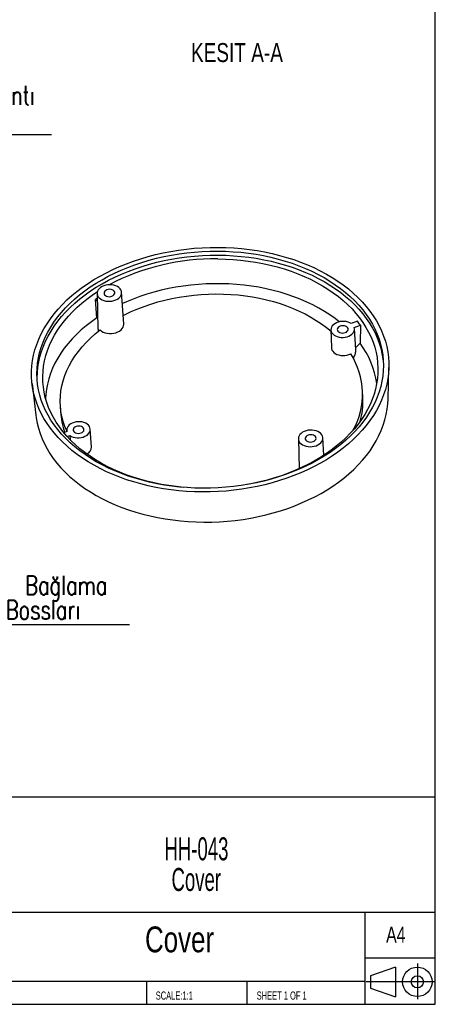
# Model space of a CAD drawing. Header units: millimetres. Extents: x 13 to 205, y 5 to 297.
# Tile 2 of 3: x 128 to 205, y 5 to 187. Entities that reach past the tile are written whole.
import ezdxf

# ---------------------------------------------------------------- set-up
doc = ezdxf.new("R2010")
doc.units = ezdxf.units.MM
doc.layers.add('LAYER_1', color=179, linetype='Continuous', lineweight=25)
doc.styles.add('SLDTEXTSTYLE1', font='TXT', dxfattribs={"width": 0.605})
doc.styles.add('SLDTEXTSTYLE2', font='TXT', dxfattribs={"width": 0.75})
doc.styles.add('SLDTEXTSTYLE4', font='TXT', dxfattribs={"width": 0.75, "bigfont": 'bigfont'})

# ---------------------------------------------------------------- blocks, each defined once
blk = doc.blocks.new('Block5')
at = {"layer": 'LAYER_1'}
for p, q in [((6.79, 7.34), (1.01, 5.34)), ((6.79, 7.34), (6.79, 0.54)), ((11.82, 8.19), (11.82, 0)), ((1.01, 5.34), (1.01, 2.54)), ((0, 4.03), (15.88, 4.03)), ((1.01, 2.54), (6.79, 0.54))]:
    blk.add_line(p, q, dxfattribs=at)
for radius in [3.4, 1.4]:
    blk.add_circle((11.82, 3.99), radius, dxfattribs=at)
blk = doc.blocks.new('SW_NOTE_0')
at = {"layer": 'LAYER_1', "color": 0, "char_height": 4.233, "attachment_point": 2, "style": 'SLDTEXTSTYLE1'}
for s, insert in [('HH-043', (9.79, 5.46)), ('Cover', (9.76, -0.19))]:
    blk.add_mtext(s, dxfattribs=dict(at, insert=insert))
blk = doc.blocks.new('SW_NOTE_4')
at = {"layer": 'LAYER_1', "color": 0}
blk.add_line((30.81, 0), (0, 0), dxfattribs=at)
blk.add_line((30.81, 0), (0, 0), dxfattribs=at)
at = {"layer": 'LAYER_1', "color": 0, "char_height": 3.5, "attachment_point": 2, "style": 'SLDTEXTSTYLE4'}
for s, insert in [('Ürün Bağlantı', (15.37, 9.04)), ('Bossları', (15.36, 4.52))]:
    blk.add_mtext(s, dxfattribs=dict(at, insert=insert))
blk = doc.blocks.new('SW_NOTE_5')
at = {"layer": 'LAYER_1', "color": 0}
blk.add_line((31.84, 0), (0, 0), dxfattribs=at)
blk.add_line((31.84, 0), (0, 0), dxfattribs=at)
at = {"layer": 'LAYER_1', "color": 0, "char_height": 3.5, "attachment_point": 2, "style": 'SLDTEXTSTYLE4'}
for s, insert in [('Pcb Bağlama', (15.75, 9.03)), ('Bossları', (15.88, 4.5))]:
    blk.add_mtext(s, dxfattribs=dict(at, insert=insert))

msp = doc.modelspace()

# ---------------------------------------------------------------- linework, layer by layer
at = {"color": 7, "linetype": 'Continuous', "lineweight": 25}
for p, q in [((147.49867, 130.41466), (147.0972, 136.24957)), ((142.55753, 131.56003), (142.25484, 134.91771)), ((142.25484, 134.91771), (142.6317, 134.6457)), ((142.60232, 136.04796), (142.74028, 129.46303)), ((142.55753, 131.56003), (142.70069, 131.35236)), ((190.61496, 130.90378), (189.48583, 130.47549)), ((185.7422, 129.34372), (185.81112, 126.05455)), ((190.03939, 129.76202), (191.16852, 130.19032)), ((190.34182, 125.7356), (190.08017, 129.53829)), ((191.16852, 130.19032), (191.10758, 126.86778)), ((190.3182, 126.07884), (191.10758, 126.86778)), ((196.26753, 116.52024), (196.42452, 122.37074)), ((130.56972, 119.41699), (131.24984, 113.60403)), ((191.63462, 116.7488), (191.57255, 118.13285)), ((135.78161, 115.63048), (135.84369, 114.24643)), ((136.977, 110.84632), (136.98299, 110.56034)), ((141.5408, 107.75875), (141.31497, 111.04089)), ((137.01995, 110.57436), (136.44499, 110.35627)), ((137.04839, 109.66171), (137.57351, 109.86089)), ((137.57351, 109.86089), (137.59067, 109.10311)), ((179.73059, 109.24915), (179.84621, 103.73053)), ((184.44669, 106.23567), (184.22547, 109.45076))]:
    msp.add_line(p, q, dxfattribs=at)
at = {"color": 7, "linetype": 'Continuous', "lineweight": 25, "flags": 128}
for points in [[(164.89396, 144.53495), (166.35006, 144.50411), (167.80047, 144.42919), (169.24237, 144.31036), (170.67292, 144.14785), (172.08933, 143.94196), (173.48883, 143.69312), (174.86866, 143.40179), (176.22614, 143.06856), (177.55861, 142.69408), (178.86345, 142.27907), (180.13812, 141.82435), (181.38012, 141.33082), (182.58701, 140.79943), (183.75643, 140.23123), (184.8861, 139.62733), (185.97381, 138.98892), (187.01741, 138.31723), (188.01488, 137.61359), (188.96426, 136.87938), (189.86369, 136.11602), (190.71141, 135.32502), (191.50576, 134.50793), (192.24518, 133.66634), (192.92823, 132.8019), (193.55357, 131.9163), (194.11998, 131.01128), (194.62635, 130.08861), (195.07168, 129.15009), (195.45511, 128.19757), (195.77588, 127.2329), (196.03336, 126.25797), (196.22706, 125.2747), (196.3566, 124.28501), (196.42171, 123.29083), (196.42227, 122.29411), (196.35829, 121.29681), (196.22988, 120.30087), (196.0373, 119.30824), (195.78092, 118.32088), (195.46125, 117.3407), (195.07891, 116.36963), (194.63465, 115.40957), (194.12934, 114.46241), (193.56398, 113.52998), (192.93965, 112.61413), (192.2576, 111.71663), (191.51915, 110.83926), (190.72575, 109.98372), (189.87895, 109.15169), (188.98041, 108.3448), (188.03189, 107.56463), (187.03524, 106.8127), (185.99242, 106.0905), (184.90547, 105.39942), (183.77651, 104.74083), (182.60776, 104.11602), (181.40151, 103.5262), (180.1601, 102.97253), (178.88599, 102.4561), (177.58165, 101.97791), (176.24964, 101.53891), (174.89258, 101.13995), (173.5131, 100.78181), (172.11393, 100.4652), (170.69779, 100.19073), (169.26746, 99.95894), (167.82574, 99.77029), (166.37545, 99.62514), (164.91942, 99.52378), (163.46052, 99.4664), (162.00159, 99.45312), (160.54549, 99.48397), (159.09508, 99.55888), (157.65318, 99.67772), (156.22263, 99.84023), (154.80622, 100.04611), (153.40672, 100.29496), (152.02688, 100.58629), (150.6694, 100.91952), (149.33694, 101.294), (148.03209, 101.70901), (146.75743, 102.16372), (145.51543, 102.65726), (144.30854, 103.18865), (143.13911, 103.75684), (142.00944, 104.36074), (140.92174, 104.99916), (139.87813, 105.67085), (138.88066, 106.37449), (137.93129, 107.1087), (137.03186, 107.87206), (136.18414, 108.66305), (135.38979, 109.48015), (134.65037, 110.32174), (133.96732, 111.18618), (133.34198, 112.07178), (132.77557, 112.9768), (132.2692, 113.89947), (131.82387, 114.83799), (131.44044, 115.79051), (131.11967, 116.75518), (130.86218, 117.7301), (130.66848, 118.71338), (130.53895, 119.70307), (130.47384, 120.69725), (130.47328, 121.69397), (130.53726, 122.69127), (130.66567, 123.68721), (130.85825, 124.67983), (131.11463, 125.6672), (131.4343, 126.64738), (131.81664, 127.61845), (132.2609, 128.5785), (132.7662, 129.52567), (133.33157, 130.4581), (133.95589, 131.37395), (134.63795, 132.27145), (135.3764, 133.14882), (136.1698, 134.00436), (137.0166, 134.83639), (137.91514, 135.64328), (138.86366, 136.42345), (139.86031, 137.17538), (140.90313, 137.89758), (141.99008, 138.58866), (143.11903, 139.24725), (144.28778, 139.87206), (145.49404, 140.46188), (146.73544, 141.01555), (148.00956, 141.53198), (149.3139, 142.01016), (150.64591, 142.44917), (152.00297, 142.84813), (153.38244, 143.20626), (154.78162, 143.52288), (156.19775, 143.79735), (157.62808, 144.02914), (159.06981, 144.21779), (160.5201, 144.36294), (161.97612, 144.4643), (163.43503, 144.52168), (164.89396, 144.53495)], [(164.85001, 143.85002), (166.282, 143.81937), (167.70828, 143.74477), (169.12598, 143.62637), (170.53225, 143.4644), (171.92425, 143.25919), (173.29918, 143.01116), (174.65427, 142.7208), (175.98679, 142.3887), (177.29406, 142.01553), (178.57344, 141.60204), (179.82236, 141.14906), (181.03831, 140.6575), (182.21883, 140.12836), (183.36155, 139.5627), (184.46417, 138.96166), (185.52446, 138.32644), (186.54029, 137.65834), (187.50962, 136.95869), (188.43049, 136.2289), (189.30104, 135.47045), (190.11954, 134.68485), (190.88432, 133.8737), (191.59384, 133.03863), (192.24668, 132.18131), (192.84153, 131.30348), (193.37718, 130.40689), (193.85256, 129.49337), (194.2667, 128.56474), (194.61879, 127.62288), (194.90809, 126.66969), (195.13404, 125.70708), (195.29618, 124.73699), (195.39418, 123.76138), (195.42784, 122.78221), (195.3971, 121.80145), (195.30202, 120.82108), (195.14279, 119.84307), (194.91972, 118.86939), (194.63328, 117.90201), (194.28404, 116.94286), (193.87269, 115.99389), (193.40007, 115.057), (192.86714, 114.13409), (192.27495, 113.227), (191.62471, 112.33756), (190.91773, 111.46758), (190.15543, 110.61879), (189.33934, 109.79291), (188.47111, 108.99161), (187.55248, 108.21648), (186.58531, 107.46911), (185.57155, 106.75098), (184.51323, 106.06355), (183.41249, 105.40821), (182.27154, 104.78626), (181.09268, 104.19898), (179.87829, 103.64752), (178.63081, 103.13302), (177.35275, 102.6565), (176.04669, 102.21892), (174.71526, 101.82116), (173.36114, 101.46403), (171.98705, 101.14825), (170.59577, 100.87445), (169.19009, 100.64318), (167.77284, 100.4549), (166.34689, 100.31001), (164.9151, 100.20878), (163.48035, 100.15142), (162.04553, 100.13806), (160.61355, 100.1687), (159.18726, 100.24331), (157.76956, 100.36171), (156.3633, 100.52368), (154.9713, 100.72889), (153.59637, 100.97692), (152.24128, 101.26728), (150.90876, 101.59938), (149.60149, 101.97255), (148.32211, 102.38604), (147.07318, 102.83902), (145.85724, 103.33058), (144.67672, 103.85972), (143.534, 104.42538), (142.43138, 105.02642), (141.37109, 105.66164), (140.35526, 106.32974), (139.38593, 107.02939), (138.46506, 107.75918), (137.5945, 108.51763), (136.77601, 109.30322), (136.01123, 110.11438), (135.30171, 110.94945), (134.64886, 111.80677), (134.05402, 112.6846), (133.51837, 113.58118), (133.04299, 114.49471), (132.62884, 115.42333), (132.27676, 116.36519), (131.98746, 117.31839), (131.76151, 118.281), (131.59937, 119.25109), (131.50137, 120.2267), (131.46771, 121.20587), (131.49845, 122.18663), (131.59353, 123.167), (131.75276, 124.14501), (131.97582, 125.11869), (132.26227, 126.08607), (132.61151, 127.04522), (133.02286, 127.99419), (133.49547, 128.93107), (134.02841, 129.85399), (134.6206, 130.76108), (135.27083, 131.65051), (135.97782, 132.5205), (136.74012, 133.36929), (137.55621, 134.19517), (138.42444, 134.99647), (139.34307, 135.7716), (140.31024, 136.51897), (141.324, 137.2371), (142.38232, 137.92452), (143.48306, 138.57987), (144.62401, 139.20181), (145.80287, 139.7891), (147.01726, 140.34056), (148.26474, 140.85506), (149.54279, 141.33158), (150.84885, 141.76916), (152.18029, 142.16692), (153.53441, 142.52404), (154.9085, 142.83983), (156.29978, 143.11363), (157.70546, 143.3449), (159.12271, 143.53318), (160.54866, 143.67807), (161.98045, 143.7793), (163.4152, 143.83665), (164.85001, 143.85002)], [(131.53241, 119.84074), (131.51791, 120.47596), (131.54863, 121.45619), (131.64366, 122.43602), (131.80281, 123.4135), (132.02575, 124.38664), (132.31204, 125.3535), (132.66109, 126.31212), (133.07221, 127.26057), (133.54457, 128.19695), (134.07722, 129.11936), (134.66908, 130.02596), (135.31896, 130.91491), (136.02556, 131.78442), (136.78745, 132.63274), (137.60309, 133.45817), (138.47085, 134.25904), (139.38897, 135.03374), (140.35561, 135.78071), (141.36883, 136.49844), (142.42657, 137.18549), (143.52671, 137.84048), (144.66704, 138.46209), (145.84525, 139.04906), (147.05898, 139.60021), (148.30578, 140.11443), (149.58314, 140.59069), (150.88849, 141.02803), (152.21919, 141.42557), (153.57258, 141.7825), (154.94591, 142.09812), (156.33644, 142.37177), (157.74135, 142.60292), (159.15782, 142.79109), (160.583, 142.9359), (162.01401, 143.03708), (163.44798, 143.0944), (164.88201, 143.10776)], [(164.83665, 142.40083), (166.25181, 142.37006), (167.66115, 142.29491), (169.0617, 142.17553), (170.4505, 142.01217), (171.82465, 141.80518), (173.18125, 141.55498), (174.51746, 141.26212), (175.83045, 140.9272), (177.11746, 140.55092), (178.3758, 140.13409), (179.60282, 139.67756), (180.79593, 139.18232), (181.95262, 138.64939), (183.07047, 138.0799), (184.14712, 137.47504), (185.1803, 136.83609), (186.16786, 136.1644), (187.1077, 135.46136), (187.99785, 134.72847), (188.83644, 133.96726), (189.62171, 133.17934), (190.352, 132.36636), (191.02578, 131.53002), (191.64164, 130.6721), (192.19827, 129.79439), (192.6945, 128.89874), (193.1293, 127.98704), (193.50175, 127.0612), (193.81106, 126.12316), (194.05659, 125.1749), (194.23781, 124.21842), (194.35435, 123.25573), (194.40597, 122.28884), (194.39254, 121.3198), (194.31411, 120.35064), (194.17084, 119.3834), (193.96302, 118.42012), (193.6911, 117.46282), (193.35564, 116.51351), (192.95736, 115.57419), (192.49708, 114.64683), (191.97579, 113.73339), (191.39456, 112.83579), (190.75464, 111.95591), (190.05736, 111.0956), (189.30418, 110.25668), (188.4967, 109.4409), (187.63661, 108.64999), (186.72571, 107.88561), (185.76594, 107.14936), (184.75929, 106.44279), (183.7079, 105.7674), (182.61397, 105.12459), (181.4798, 104.51572), (180.30777, 103.94207), (179.10036, 103.40485), (177.8601, 102.90519), (176.5896, 102.44414), (175.29153, 102.02266), (173.96863, 101.64165), (172.62366, 101.3019), (171.25947, 101.00414), (170.31473, 100.82461)], [(164.88201, 143.10776), (166.31321, 143.07713), (167.73872, 143.00257), (169.15564, 142.88423), (170.56114, 142.72235), (171.95238, 142.51725), (173.32656, 142.26935), (174.68091, 141.97915), (176.01271, 141.64724), (177.31926, 141.27427), (178.59795, 140.861), (179.84619, 140.40827), (181.06147, 139.91698), (182.24135, 139.38813), (183.38345, 138.82277), (184.48546, 138.22206), (185.54517, 137.58719), (186.56045, 136.91945), (187.52925, 136.22019), (188.44962, 135.4908), (189.3197, 134.73276), (190.13774, 133.94759), (190.90211, 133.13688), (191.61125, 132.30226), (192.26373, 131.44541), (192.85825, 130.56806), (193.39361, 129.67197), (193.86873, 128.75894), (194.28265, 127.83082), (194.63454, 126.88947), (194.92369, 125.9368), (195.14951, 124.97471), (195.31156, 124.00515), (195.40951, 123.03007), (195.42776, 122.70661)], [(158.50358, 100.29485), (157.20331, 100.42807), (155.82147, 100.6133), (154.45574, 100.84195), (153.10898, 101.11355), (151.78404, 101.42753), (150.48369, 101.78322), (149.21068, 102.17988), (147.96767, 102.61667), (146.75729, 103.09268), (145.58208, 103.6069), (144.44451, 104.15826), (143.34698, 104.74559), (142.29178, 105.36765), (141.28115, 106.02315), (140.3172, 106.71069), (139.40196, 107.42884), (138.53736, 108.17609), (137.72522, 108.95086), (136.96724, 109.75153), (136.26502, 110.5764), (135.62003, 111.42375), (135.03363, 112.29179), (134.50706, 113.1787), (134.04142, 114.08262), (133.63769, 115.00164), (133.29672, 115.93382), (133.01923, 116.87722), (132.8058, 117.82983), (132.65688, 118.78968), (132.57278, 119.75472), (132.55368, 120.72294), (132.59962, 121.69229), (132.7105, 122.66074), (132.88609, 123.62626), (133.12602, 124.5868), (133.42979, 125.54036), (133.79676, 126.48493), (134.22615, 127.41851), (134.71707, 128.33915), (135.26847, 129.24491), (135.8792, 130.13389), (136.54798, 131.00421), (137.2734, 131.85404), (138.05394, 132.68161), (138.88795, 133.48516), (139.77367, 134.26301), (140.70925, 135.01353), (141.69272, 135.73513), (142.64755, 136.37831)], [(144.94948, 137.66066), (144.56838, 137.64084), (144.19541, 137.57738), (143.84129, 137.47211), (143.51622, 137.32804), (143.22954, 137.14933), (142.98951, 136.94111), (142.80302, 136.70938), (142.67545, 136.46081), (142.61046, 136.20254), (142.60992, 135.942), (142.67385, 135.6867), (142.80041, 135.44397), (142.98596, 135.22079), (143.22516, 135.02359), (143.51113, 134.85805), (143.83564, 134.72891), (144.18936, 134.6399), (144.5621, 134.59359), (144.94316, 134.59129), (145.32156, 134.63308), (145.68642, 134.71775), (146.02724, 134.84288), (146.33422, 135.00485), (146.59853, 135.19901), (146.81256, 135.41978), (146.97016, 135.6608), (147.06679, 135.91514), (147.09967, 136.17548), (147.06786, 136.43433), (146.97227, 136.68425), (146.81565, 136.91805), (146.60251, 137.12899), (146.33897, 137.31102), (146.03263, 137.4589), (145.69229, 137.56836), (145.32775, 137.63627), (144.94948, 137.66066)], [(144.8947, 136.80684), (144.63478, 136.78512), (144.38958, 136.71834), (144.17582, 136.61103), (144.00806, 136.47052), (143.89774, 136.30638), (143.85238, 136.1298), (143.87506, 135.95281), (143.96424, 135.78747), (144.11384, 135.64504), (144.31368, 135.53525), (144.55012, 135.46556), (144.80706, 135.44072), (145.06698, 135.46244), (145.31218, 135.52923), (145.52594, 135.63653), (145.6937, 135.77704), (145.80402, 135.94118), (145.84938, 136.11776), (145.8267, 136.29476), (145.73752, 136.4601), (145.58791, 136.60252), (145.38808, 136.71232), (145.15164, 136.78201), (144.8947, 136.80684)], [(187.26837, 130.8171), (186.50547, 131.4049), (185.54355, 132.08396), (184.53539, 132.73097), (183.48313, 133.34456), (182.38899, 133.92344), (181.25529, 134.46637), (180.08441, 134.97221), (178.87884, 135.43989), (177.64113, 135.86843), (176.37389, 136.25691), (175.0798, 136.60452), (173.7616, 136.91052), (172.42208, 137.17426), (171.06406, 137.39519), (169.69042, 137.57283), (168.30406, 137.70682), (166.90791, 137.79687), (165.50493, 137.84279), (164.09808, 137.84448), (162.69034, 137.80193), (161.28468, 137.71525), (159.88407, 137.58461), (158.49148, 137.41029), (157.10985, 137.19265), (155.74209, 136.93216), (154.39112, 136.62937), (153.05977, 136.28491), (151.75086, 135.89952), (150.46717, 135.47401), (149.2114, 135.00928), (147.98621, 134.50632), (147.23999, 134.17432)], [(147.39152, 131.972), (147.74448, 132.15087), (148.88727, 132.69306), (150.06565, 133.1972), (151.27678, 133.66209), (152.51775, 134.0866), (153.78556, 134.46971), (155.07718, 134.81051), (156.38949, 135.10817), (157.71933, 135.36197), (159.06351, 135.57131), (160.41879, 135.73568), (161.78191, 135.85468), (163.14959, 135.92803), (164.51853, 135.95556), (165.88546, 135.93719), (167.24707, 135.87297), (168.60009, 135.76306), (169.94126, 135.60771), (171.26736, 135.40731), (172.5752, 135.16234), (173.86163, 134.87338), (175.12356, 134.54113), (176.35794, 134.16639), (177.56181, 133.75006), (178.73228, 133.29314), (179.86652, 132.79674), (180.9618, 132.26204), (182.0155, 131.69034), (183.02507, 131.083), (183.98809, 130.4415), (184.90224, 129.76737), (185.74779, 129.0773)], [(142.55753, 131.56003), (141.53867, 130.84077), (140.56876, 130.09073), (139.64995, 129.31158), (138.78427, 128.50503), (137.97364, 127.67286), (137.21984, 126.81693), (136.52455, 125.93912), (135.8893, 125.04137), (135.3155, 124.12568), (134.80441, 123.19405), (134.35717, 122.24856), (133.97477, 121.2913), (133.65804, 120.32437), (133.4077, 119.34993), (133.2243, 118.37012), (133.10823, 117.38711), (133.06714, 116.69682)], [(189.48583, 130.47549), (189.2043, 130.6389), (188.884, 130.76565), (188.53454, 130.85193), (188.16642, 130.89515), (187.79067, 130.89403), (187.41857, 130.84858), (187.06128, 130.76017), (186.72952, 130.63147), (186.43325, 130.46632), (186.18136, 130.26968), (185.9814, 130.04746), (185.83937, 129.80632), (185.75954, 129.5535), (185.74429, 129.29657), (185.7941, 129.04326), (185.90745, 128.80116), (186.08096, 128.57753), (186.30941, 128.37908), (186.58596, 128.21177), (186.9023, 128.08062), (187.24894, 127.98957), (187.61548, 127.94134), (187.99093, 127.93738), (188.36402, 127.97781), (188.72355, 128.06141), (189.05875, 128.18569), (189.35954, 128.34691), (189.61691, 128.54023), (189.82314, 128.75985), (189.97203, 128.99919), (190.05912, 129.25106), (190.0818, 129.50791), (190.03939, 129.76202)], [(136.98036, 110.68612), (136.64107, 111.50491), (136.33018, 112.42171), (136.08697, 113.34955), (135.91204, 114.28614), (135.80583, 115.22914), (135.7686, 116.17624), (135.80044, 117.12508), (135.90127, 118.07332), (136.07085, 119.01861), (136.30875, 119.95861), (136.61438, 120.891), (136.987, 121.81346), (137.42566, 122.72372), (137.9293, 123.61952), (138.49666, 124.49864), (139.12635, 125.35891), (139.81679, 126.19821), (140.56629, 127.01444), (141.37298, 127.80559), (142.23487, 128.56971), (143.14984, 129.30491)], [(143.14984, 129.30491), (143.40934, 129.09693), (143.71833, 128.92334), (144.06783, 128.78919), (144.44768, 128.69837), (144.84685, 128.65353), (145.25376, 128.65595), (145.65657, 128.70558), (146.04359, 128.80098), (146.40359, 128.93936), (146.72609, 129.11671), (147.00174, 129.32789), (147.22252, 129.56675), (147.38204, 129.82635), (147.47564, 130.09917), (147.50061, 130.37727), (147.49867, 130.41466)], [(187.86845, 128.73383), (188.12837, 128.75555), (188.37357, 128.82234), (188.58733, 128.92964), (188.75509, 129.07015), (188.86541, 129.23429), (188.91077, 129.41087), (188.88809, 129.58787), (188.79891, 129.75321), (188.6493, 129.89563), (188.44947, 130.00543), (188.21303, 130.07512), (187.95609, 130.09995), (187.69617, 130.07823), (187.45097, 130.01145), (187.23721, 129.90414), (187.06945, 129.76363), (186.95913, 129.59949), (186.91377, 129.42291), (186.93645, 129.24592), (187.02563, 129.08058), (187.17523, 128.93815), (187.37507, 128.82836), (187.61151, 128.75867), (187.86845, 128.73383)], [(185.81112, 126.05455), (185.83156, 125.86919), (185.91652, 125.6138), (186.06474, 125.37365), (186.27183, 125.15584), (186.5317, 124.9668), (186.83666, 124.8121), (187.17772, 124.6963), (187.54482, 124.62284), (187.92711, 124.59387), (188.31331, 124.61024), (188.69202, 124.67149), (189.05207, 124.77579), (189.38284, 124.92008)], [(162.28217, 93.89393), (163.73277, 93.90729), (165.18333, 93.9648), (166.63096, 94.06636), (168.0728, 94.21176), (169.50597, 94.40071), (170.92763, 94.63284), (172.33496, 94.90769), (173.72517, 95.22471), (175.0955, 95.58327), (176.44322, 95.98266), (177.76566, 96.42208), (179.06019, 96.90067), (180.32425, 97.41748), (181.55532, 97.97147), (182.75096, 98.56156), (183.9088, 99.18656), (185.02653, 99.84523), (186.10194, 100.53628), (187.1329, 101.25832), (188.11735, 102.00992), (189.05334, 102.78959), (189.93902, 103.59579), (190.77261, 104.42691), (191.55248, 105.2813), (192.27707, 106.15726), (192.94495, 107.05306), (193.55478, 107.96692), (194.10535, 108.89703), (194.59558, 109.84153), (195.02449, 110.79855), (195.39122, 111.76619), (195.69506, 112.74253), (195.93539, 113.72564), (196.11174, 114.71355), (196.22376, 115.70431), (196.26753, 116.52024)], [(131.24984, 113.60403), (131.31276, 113.13063), (131.49113, 112.15138), (131.73346, 111.18007), (132.03929, 110.21862), (132.40799, 109.26894), (132.83884, 108.33292), (133.33098, 107.41242), (133.88343, 106.50926), (134.49511, 105.62524), (135.16478, 104.76211), (135.89113, 103.92159), (136.67271, 103.10535), (137.50798, 102.315), (138.39526, 101.55211), (139.3328, 100.8182), (140.31875, 100.11473), (141.35113, 99.4431), (142.4279, 98.80463), (143.54693, 98.20059), (144.70599, 97.63219), (145.90278, 97.10055), (147.13493, 96.60673), (148.39998, 96.1517), (149.69543, 95.73638), (151.01871, 95.36158), (152.36718, 95.02805), (153.73817, 94.73646), (155.12896, 94.48738), (156.53679, 94.2813), (157.95886, 94.11864), (159.39234, 93.99971), (160.8344, 93.92476), (162.28217, 93.89393)], [(137.57351, 109.86089), (137.85504, 109.69748), (138.17534, 109.57073), (138.52479, 109.48445), (138.89292, 109.44123), (139.26867, 109.44236), (139.64077, 109.4878), (139.99806, 109.57621), (140.32981, 109.70491), (140.62608, 109.87006), (140.87798, 110.0667), (141.07794, 110.28892), (141.21997, 110.53006), (141.2998, 110.78288), (141.31504, 111.03981), (141.26524, 111.29312), (141.15188, 111.53523), (140.97838, 111.75885), (140.74992, 111.9573), (140.47338, 112.12461), (140.15704, 112.25576), (139.8104, 112.34681), (139.44385, 112.39505), (139.06841, 112.39901), (138.69532, 112.35858), (138.33578, 112.27497), (138.00059, 112.15069), (137.6998, 111.98947), (137.44242, 111.79615), (137.2362, 111.57653), (137.08731, 111.33719), (137.00021, 111.08532), (136.97753, 110.82847), (137.01995, 110.57436)], [(139.10324, 110.23643), (139.36317, 110.25815), (139.60837, 110.32493), (139.82213, 110.43224), (139.98988, 110.57275), (140.1002, 110.73689), (140.14557, 110.91347), (140.12289, 111.09046), (140.03371, 111.25581), (139.8841, 111.39823), (139.68427, 111.50803), (139.44783, 111.57771), (139.19089, 111.60255), (138.93097, 111.58083), (138.68577, 111.51404), (138.47201, 111.40674), (138.30425, 111.26623), (138.19393, 111.10209), (138.14856, 110.92551), (138.17125, 110.74851), (138.26043, 110.58317), (138.41003, 110.44075), (138.60986, 110.33095), (138.8463, 110.26126), (139.10324, 110.23643)], [(181.88055, 107.78809), (182.26165, 107.80791), (182.63462, 107.87137), (182.98874, 107.97665), (183.31381, 108.12072), (183.60049, 108.29943), (183.84053, 108.50764), (184.02701, 108.73937), (184.15458, 108.98795), (184.21957, 109.24622), (184.22011, 109.50675), (184.15618, 109.76206), (184.02962, 110.00479), (183.84407, 110.22797), (183.60487, 110.42516), (183.3189, 110.59071), (182.99439, 110.71985), (182.64068, 110.80885), (182.26793, 110.85517), (181.88687, 110.85747), (181.50847, 110.81568), (181.14361, 110.731), (180.80279, 110.60588), (180.49581, 110.44391), (180.2315, 110.24974), (180.01747, 110.02898), (179.85987, 109.78796), (179.76324, 109.53362), (179.73036, 109.27328), (179.76218, 109.01442), (179.85777, 108.7645), (180.01438, 108.53071), (180.22753, 108.31976), (180.49106, 108.13773), (180.7974, 107.98986), (181.13774, 107.8804), (181.50229, 107.81249), (181.88055, 107.78809)], [(181.93533, 108.64192), (182.19525, 108.66363), (182.44045, 108.73042), (182.65421, 108.83772), (182.82197, 108.97823), (182.93229, 109.14237), (182.97766, 109.31896), (182.95497, 109.49595), (182.86579, 109.66129), (182.71619, 109.80371), (182.51636, 109.91351), (182.27992, 109.9832), (182.02298, 110.00803), (181.76305, 109.98632), (181.51785, 109.91953), (181.30409, 109.81223), (181.13634, 109.67172), (181.02602, 109.50758), (180.98065, 109.33099), (181.00333, 109.154), (181.09251, 108.98866), (181.24212, 108.84624), (181.44195, 108.73644), (181.67839, 108.66675), (181.93533, 108.64192)]]:
    msp.add_lwpolyline(points, dxfattribs=at)
at = {"color": 7, "linetype": 'Continuous', "lineweight": 25}
for centre, radius, start, end in [((164.17718, 100.53213), 41.87389, 89.0976085, 117.5477961), ((159.2354, 109.73797), 30.37036, 123.1657325, 123.9946945), ((175.66385, 118.73216), 19.27911, 36.464897, 39.1488625), ((178.49676, 117.30137), 15.82874, 7.7574083, 37.1835273), ((177.95112, 117.51539), 13.62033, 330.4650474, 32.9324192), ((178.30279, 116.17649), 13.34411, 343.7135341, 2.4580797), ((149.09126, 114.85675), 13.26162, 182.6377826, 199.5749381), ((140.09771, 107.77569), 1.44319, 293.384761, 359.3273299)]:
    msp.add_arc(centre, radius, start, end, dxfattribs=at)
for points, knots in [([(142.74496, 129.46328), (142.74677, 129.35623), (142.74935, 129.20429), (142.78339, 129.05219), (142.79345, 129.00725)], [0, 0, 0, 0, 0.704574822, 1, 1, 1, 1]), ([(189.84673, 124.06854), (189.86227, 124.09022), (189.96688, 124.23619), (190.10387, 124.54058), (190.25535, 124.93774), (190.32927, 125.31482), (190.35981, 125.57809), (190.33857, 125.70951), (190.33449, 125.73478)], [0, 0, 0, 0, 0.042600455, 0.286808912, 0.537569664, 0.744278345, 0.950825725, 1, 1, 1, 1])]:
    msp.add_open_spline(points, degree=3, knots=knots, dxfattribs=at)
at = {"layer": 'LAYER_1'}
for p, q in [((205, 5), (205, 292)), ((72.4237, 43.24884), (205, 43.24884)), ((116.6, 22), (205, 22)), ((192, 22), (192, 5)), ((57.91217, 9.25), (192, 9.25)), ((151.68065, 9.25), (151.68065, 5)), ((170.20032, 9.25), (170.20032, 5)), ((17.8, 5), (205, 5))]:
    msp.add_line(p, q, dxfattribs=at)
at = {"layer": 'LAYER_1', "color": 7}
msp.add_line((205, 13.5), (192, 13.5), dxfattribs=at)

# ---------------------------------------------------------------- block references
at = {"color": 7, "linetype": 'Continuous', "xscale": 0.8, "yscale": 0.8, "zscale": 0.8}
msp.add_blockref('Block5', (192.2259, 5.95214), dxfattribs=at)
at = {"layer": 'LAYER_1'}
for name, p in [('SW_NOTE_4', (103.37889, 165.30182)), ('SW_NOTE_5', (116.70182, 74.97561))]:
    msp.add_blockref(name, p, dxfattribs=at)
at = {"layer": 'LAYER_1', "color": 7}
msp.add_blockref('SW_NOTE_0', (151.12035, 30.31876), dxfattribs=at)

# ---------------------------------------------------------------- texts
at = {"layer": 'LAYER_1', "insert": (168.38666, 182.19729), "char_height": 3.5, "attachment_point": 2, "style": 'SLDTEXTSTYLE2'}
msp.add_mtext('KESIT A-A', dxfattribs=at)
at = {"layer": 'LAYER_1', "color": 7}
for s, insert, char_height, attachment_point, style in [('Cover', (157.79026, 19.34923), 4.7625, 2, 'SLDTEXTSTYLE2'), ('A4', (195.92098, 19.30044), 2.910417, 1, 'SLDTEXTSTYLE2'), ('SCALE:1:1', (153.39887, 7.36227), 1.5, 1, 'SLDTEXTSTYLE1'), ('SHEET 1 OF 1', (172.02921, 7.36227), 1.5, 1, 'SLDTEXTSTYLE1')]:
    msp.add_mtext(s, dxfattribs=dict(at, insert=insert, char_height=char_height, attachment_point=attachment_point, style=style))

doc.saveas('drawing.dxf')
